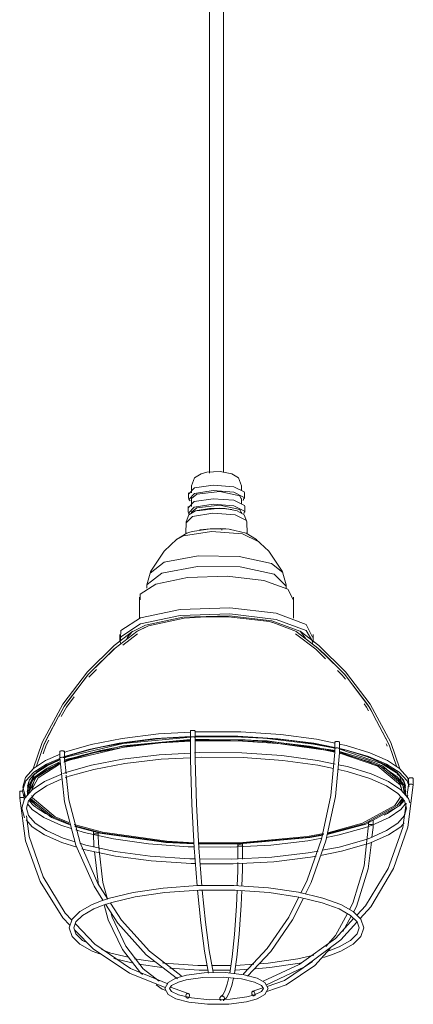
# Model space of a CAD drawing. Header units: millimetres. Extents: x 2868 to 10853, y -1210 to 7822.
# Tile 3 of 21: x 6384 to 6553, y -978 to -555. Entities that reach past the tile are written whole.
import ezdxf

# ---------------------------------------------------------------- set-up
doc = ezdxf.new("R2010")
doc.units = ezdxf.units.MM
doc.layers.add('E-LITE-EQPM', color=7, linetype='Continuous', lineweight=20)

# ---------------------------------------------------------------- blocks, each defined once
blk = doc.blocks.new('62802-7L - 64314-44-7L SAMBA Black_ribbon beige pendant lamp ø450-7L-659210-00 Isometrico PDF')
at = {"layer": 'E-LITE-EQPM', "color": 253, "lineweight": 15, "true_color": 0xaaaaaa}
for p, q in [((3209.38, 294.35), (3209.38, -750.1)), ((3215.38, -749.86), (3215.38, 294.35)), ((3200.45, -758.98), (3202.91, -756.51)), ((3201.62, -755.57), (3201.62, -758.57)), ((3223.13, -757.59), (3223.13, -755.57)), ((3200.36, -758.57), (3200.36, -760.97)), ((3201.62, -761), (3203.91, -759.12)), ((3224.4, -760.97), (3224.4, -758.57)), ((3200.29, -764.45), (3200.29, -766.84)), ((3200.38, -764.86), (3202.85, -762.37)), ((3201.62, -760.97), (3201.62, -764.45)), ((3201.62, -766.87), (3203.91, -765)), ((3223.13, -763.42), (3223.13, -760.97)), ((3224.47, -766.84), (3224.47, -764.45)), ((3202.13, -768.68), (3199.47, -771.35)), ((3201.62, -766.84), (3201.62, -767.49)), ((3223.13, -767.4), (3223.13, -766.84)), ((3199.37, -770.89), (3199.27, -776.21)), ((3225.49, -776.14), (3225.39, -770.89)), ((3195.05, -778.81), (3198.21, -777.07)), ((3214.54, -774.48), (3214.79, -774.47)), ((3218.55, -774.34), (3219.01, -774.41)), ((3183.95, -793.01), (3189.97, -788.42)), ((3182.57, -798.04), (3184.26, -792.1)), ((3188.89, -793.04), (3182.59, -797.87)), ((3242.19, -798.04), (3240.5, -792.1)), ((3182.57, -798.04), (3182.57, -798.16)), ((3182.57, -798.16), (3182.57, -799.54)), ((3242.19, -799.56), (3242.19, -798.16)), ((3179.33, -803.42), (3179.33, -812.44)), ((3245.43, -812.42), (3245.43, -803.42)), ((3176.22, -818.24), (3181.99, -815.37)), ((3170.95, -819.36), (3170.95, -821.99)), ((3253.81, -821.99), (3253.81, -819.36)), ((3201.17, -860.82), (3201.17, -863.57)), ((3201.25, -860.93), (3201.18, -860.86)), ((3203.17, -863.57), (3203.17, -860.82)), ((3201.17, -863.57), (3201.18, -863.61)), ((3224.61, -864.68), (3229.97, -864.96)), ((3230.04, -864.97), (3224.67, -864.69)), ((3263.12, -865.62), (3263.12, -868.35)), ((3265.12, -868.38), (3265.12, -865.62)), ((3145.2, -869.64), (3145.2, -872.4)), ((3147.13, -869.98), (3147.42, -869.87)), ((3147.2, -872.36), (3147.2, -869.64)), ((3162.64, -869.21), (3170, -867.78)), ((3170.07, -867.77), (3162.87, -869.18)), ((3252.28, -867.37), (3261.09, -868.99)), ((3261.11, -869), (3252.3, -867.38)), ((3263.12, -868.35), (3263.12, -868.35)), ((3265.11, -868.41), (3265.12, -868.38)), ((3140.9, -874.88), (3145.03, -873.04)), ((3145.2, -872.4), (3145.21, -872.43)), ((3147.25, -871.78), (3146.8, -871.97)), ((3146.98, -874.27), (3149.8, -873.2)), ((3149, -873.03), (3147, -873.78)), ((3147.05, -873.75), (3149, -873.03)), ((3148.02, -873.02), (3147.06, -873.38)), ((3147.12, -872.11), (3148.09, -871.76)), ((3147.9, -879.27), (3147.2, -872.36)), ((3147.23, -873.92), (3147.93, -873.66)), ((3153.55, -871.56), (3149, -873.03)), ((3149, -873.03), (3153.35, -871.6)), ((3282.48, -875.39), (3277.13, -873.18)), ((3146.55, -879.07), (3147.05, -878.89)), ((3293.02, -884.08), (3284.29, -876.3)), ((3132.86, -882.21), (3131.41, -885.14)), ((3132.1, -885.33), (3133.1, -882.32)), ((3132.1, -885.33), (3132.96, -882.75)), ((3133.13, -885.34), (3134.18, -882.2)), ((3147.42, -880.88), (3147.72, -880.77)), ((3291.63, -885.34), (3290.58, -882.2)), ((3292.66, -885.33), (3291.62, -882.22)), ((3292.66, -885.33), (3291.78, -882.69)), ((3293.44, -884.31), (3293.03, -883.1)), ((3294.76, -881.2), (3294.76, -883.92)), ((3296.76, -883.98), (3296.76, -881.2)), ((3128, -886.89), (3128, -889.66)), ((3128.88, -886.61), (3129.14, -886.61)), ((3129.35, -884.89), (3129.54, -885.56)), ((3131.32, -884.31), (3131.56, -883.6)), ((3294.76, -883.92), (3294.06, -889.16)), ((3294.76, -883.92), (3294.76, -883.92)), ((3295.64, -883.67), (3295.39, -883.69)), ((3296.76, -883.98), (3296.76, -883.98)), ((3128, -889.66), (3128, -889.69)), ((3129.14, -889.35), (3128.88, -889.36)), ((3129.39, -889.37), (3129.14, -889.35)), ((3130, -889.61), (3130, -889.36)), ((3130.06, -890.15), (3130, -889.61)), ((3128.88, -893.98), (3130.06, -898.14)), ((3259.83, -905.19), (3276.38, -900.76)), ((3259.86, -904.91), (3275.76, -900.63)), ((3275.76, -900.63), (3260.06, -904.88)), ((3274.96, -900.45), (3260.11, -904.51)), ((3277.56, -901.18), (3276.84, -907.85)), ((3279.56, -901.22), (3279.56, -900.92)), ((3279.56, -901.22), (3279.56, -901.22)), ((3159.64, -905.24), (3159.64, -905.27)), ((3161.84, -926.95), (3160.1, -912.52)), ((3221.52, -915.83), (3221.58, -910.48)), ((3223.52, -915.78), (3223.58, -910.39)), ((3266.52, -946.94), (3270.16, -940.33)), ((3260.3, -955.27), (3260.98, -955.04)), ((3168.42, -958.52), (3176.08, -960.34)), ((3177.15, -958.56), (3185.93, -959.87)), ((3258.27, -958.04), (3261.65, -956.93)), ((3179.03, -960.87), (3188.9, -962.31)), ((3210.37, -961.49), (3218.61, -961.5)), ((3210.76, -963.5), (3218.32, -963.48)), ((3220.59, -961.45), (3228.32, -960.92)), ((3210.91, -964.29), (3210.92, -964.34)), ((3200.19, -973.5), (3192.66, -970.83)), ((3232.3, -971.08), (3227.99, -972.55)), ((3199.85, -975.47), (3199.23, -975.25)), ((3228.38, -974.51), (3229.04, -974.28))]:
    blk.add_line(p, q, dxfattribs=at)
at = {"layer": 'E-LITE-EQPM', "color": 7, "lineweight": 15, "true_color": 0xfdfdfd}
for p, q in [((3183.28, -815.65), (3178.14, -818.17)), ((3178.21, -818.08), (3183.28, -815.65)), ((3207.98, -811.77), (3217.49, -811.8)), ((3217.49, -811.8), (3207.99, -811.79)), ((3246.64, -818.13), (3236.53, -814.2)), ((3236.58, -814.21), (3246.64, -818.13)), ((3172.16, -823.91), (3178.49, -819.1)), ((3248.28, -819.39), (3246.55, -818.08)), ((3248.2, -818), (3250.89, -821.37)), ((3171.33, -823.38), (3171.08, -822.61)), ((3253.72, -822.63), (3253.4, -823.6)), ((3158.59, -835.29), (3168.21, -825.83)), ((3265.27, -834.4), (3260.32, -829.54)), ((3150.28, -845.94), (3156.87, -837.18)), ((3276.78, -848.98), (3268.6, -838.12)), ((3144.76, -854.52), (3146.13, -851.93)), ((3279.67, -853.89), (3278.55, -851.77)), ((3139.53, -864.39), (3144.7, -854.63)), ((3144.76, -854.52), (3144.88, -854.28)), ((3286.19, -866.19), (3279.75, -854.04)), ((3170.71, -866.29), (3162.84, -867.8)), ((3183.59, -866.21), (3192.89, -865.38)), ((3193.02, -865.37), (3201.17, -864.93)), ((3223.09, -863.45), (3203.08, -863.39)), ((3224.67, -864.69), (3203.16, -864.57)), ((3203.18, -864.57), (3224.61, -864.68)), ((3203.18, -864.85), (3208.29, -864.73)), ((3219, -863.22), (3212.63, -863.17)), ((3234.71, -864.03), (3230.94, -863.77)), ((3250.59, -865.8), (3246.58, -865.26)), ((3135.24, -875.89), (3137.16, -870.11)), ((3157.84, -868.93), (3150.31, -871.05)), ((3153.35, -871.6), (3162.64, -869.21)), ((3162.87, -869.18), (3153.55, -871.56)), ((3263.21, -868.11), (3258.04, -867.01)), ((3265.44, -868.58), (3265.1, -868.51)), ((3277.13, -873.18), (3265.16, -869.63)), ((3289.53, -875.92), (3286.63, -867.21)), ((3144.88, -873.3), (3139.8, -875.72)), ((3144.93, -874.24), (3139.87, -876.65)), ((3148.37, -871.93), (3147.2, -872.37)), ((3148.38, -872.89), (3148.02, -873.02)), ((3139.74, -875.75), (3135.4, -878.63)), ((3291.51, -880.76), (3289.76, -879)), ((3131.63, -883.4), (3132.18, -881.79)), ((3132.96, -882.75), (3133.07, -882.41)), ((3133.26, -881.83), (3133.72, -880.46)), ((3133.26, -881.83), (3133.72, -880.46)), ((3291.78, -882.69), (3291.18, -880.87)), ((3291.62, -882.22), (3291.18, -880.87)), ((3293.03, -883.12), (3291.66, -880.94)), ((3292.58, -881.77), (3292.49, -881.51)), ((3293.41, -884.89), (3292.52, -881.79)), ((3293.03, -883.1), (3292.6, -881.85)), ((3293.36, -887.55), (3293.04, -883.14)), ((3129.54, -885.56), (3130.52, -888.99)), ((3129.61, -886.67), (3129.8, -886.72)), ((3130, -889.06), (3130, -887.21)), ((3131.41, -885.14), (3131.36, -888.47)), ((3131.42, -885.14), (3132.09, -887.47)), ((3293.41, -884.89), (3292.73, -887.26)), ((3293.42, -888.22), (3293.02, -884.08)), ((3130.53, -889.03), (3130.83, -889.37)), ((3290.84, -891.75), (3292.4, -889.75)), ((3292.8, -890.66), (3290.96, -892.76)), ((3294.36, -888.55), (3294.23, -889.03)), ((3290.4, -892.18), (3290.61, -891.98)), ((3277.56, -899.92), (3277.56, -900.92)), ((3278.16, -899.6), (3277.81, -899.73)), ((3279.56, -900.92), (3279.56, -899.13)), ((3159.64, -903.63), (3159.64, -903.86)), ((3159.64, -903.93), (3159.64, -905.1)), ((3161.64, -904.45), (3161.64, -904.16)), ((3161.64, -905.21), (3161.64, -904.46)), ((3278.44, -900.91), (3278.18, -900.92)), ((3278.7, -900.91), (3278.44, -900.91)), ((3278.95, -900.94), (3278.7, -900.91)), ((3279.17, -900.98), (3278.95, -900.94)), ((3279.36, -901.04), (3279.17, -900.98)), ((3160.52, -904.93), (3160.26, -904.95)), ((3160.78, -904.92), (3160.52, -904.93)), ((3161.03, -904.94), (3160.78, -904.92)), ((3161.65, -905.67), (3161.64, -905.21)), ((3161.64, -905.21), (3161.64, -905.21)), ((3221.58, -910.42), (3221.59, -910.01)), ((3221.59, -909.39), (3221.59, -910.01)), ((3222.47, -909.71), (3222.21, -909.73)), ((3222.73, -909.71), (3222.5, -909.71)), ((3222.98, -909.74), (3222.73, -909.71)), ((3223.58, -910.39), (3223.59, -910.02)), ((3223.59, -910.02), (3223.59, -909.35))]:
    blk.add_line(p, q, dxfattribs=at)
at = {"layer": 'E-LITE-EQPM', "color": 7, "lineweight": 15, "true_color": 0xfefefe}
for p, q in [((3232.24, -863.93), (3223.09, -863.45)), ((3277.12, -871.96), (3273.53, -870.84)), ((3133.1, -882.32), (3133.26, -881.83)), ((3133.15, -882.17), (3133.26, -881.83)), ((3133.76, -880.34), (3134.11, -879.29)), ((3133.76, -880.34), (3134.11, -879.29)), ((3291.14, -880.76), (3290.75, -879.6)), ((3291.14, -880.76), (3290.75, -879.6)), ((3132.38, -889.81), (3135.25, -892.94))]:
    blk.add_line(p, q, dxfattribs=at)
at = {"layer": 'E-LITE-EQPM', "color": 253, "lineweight": 15, "true_color": 0xaaaaaa}
for points in [[(3201.62, -755.57, 0), (3202.98, -752.18, 0), (3205.74, -750.43, 0), (3205.87, -750.38, 0)], [(3223.13, -755.57, 0), (3221.78, -752.18, 0), (3219.02, -750.43, 0), (3213.95, -749.49, 0), (3208.27, -749.77, 0), (3205.87, -750.38, 0)], [(3202.91, -756.51, 0), (3210.92, -755.25, 0), (3219.78, -755.94, 0), (3224.31, -758.17, 0), (3224.4, -758.57, 0)], [(3201.04, -762.02, 0), (3200.45, -761.38, 0), (3202.91, -758.91, 0)], [(3202.91, -758.91, 0), (3210.92, -757.65, 0), (3219.78, -758.33, 0), (3224.31, -760.56, 0), (3223.86, -761.85, 0)], [(3203.91, -759.12, 0), (3213.88, -758, 0), (3222.35, -759.85, 0), (3223.03, -761.39, 0)], [(3200.75, -767.73, 0), (3200.38, -767.25, 0), (3202.85, -764.77, 0)], [(3202.85, -762.37, 0), (3210.91, -761.1, 0), (3219.83, -761.79, 0), (3224.38, -764.04, 0), (3224.47, -764.45, 0)], [(3202.85, -764.77, 0), (3210.91, -763.5, 0), (3219.83, -764.19, 0), (3224.38, -766.43, 0), (3224.08, -767.59, 0)], [(3203.91, -765, 0), (3213.88, -763.88, 0), (3222.35, -765.72, 0), (3223.03, -767.26, 0)], [(3199.38, -771, 0), (3200.54, -768.01, 0), (3203.34, -766.38, 0)], [(3225.38, -771, 0), (3225.29, -770.47, 0), (3220.39, -768.06, 0), (3210.8, -767.31, 0), (3202.13, -768.68, 0)], [(3225.38, -771, 0), (3224.22, -768.01, 0), (3221.18, -766.3, 0), (3216.03, -765.3, 0), (3209.4, -765.24, 0), (3204.11, -766.14, 0), (3203.34, -766.38, 0)], [(3203.91, -766.3, 0), (3213.88, -765.17, 0), (3219, -765.78, 0)], [(3195.23, -778.65, 0), (3199.68, -775.96, 0), (3200.48, -775.66, 0)], [(3198.21, -777.07, 0), (3210.19, -775.18, 0), (3223.46, -776.21, 0), (3230.19, -779.47, 0)], [(3229.53, -778.65, 0), (3225.08, -775.96, 0), (3217.88, -774.23, 0), (3209.77, -773.98, 0), (3201.95, -775.19, 0), (3200.48, -775.66, 0)], [(3204.9, -774.56, 0), (3205.42, -774.47, 0), (3209.65, -773.99, 0), (3214.21, -773.95, 0), (3216.45, -774.09, 0)], [(3184.21, -792.2, 0), (3189.93, -783.69, 0), (3195.44, -778.47, 0)], [(3240.55, -792.2, 0), (3234.83, -783.69, 0), (3229.31, -778.47, 0)], [(3189.97, -788.42, 0), (3204.55, -785.68, 0), (3222.12, -785.85, 0), (3235.97, -788.87, 0), (3240.76, -792.78, 0)], [(3242.17, -798.45, 0), (3237.1, -793.52, 0), (3222.59, -790.36, 0), (3204.17, -790.18, 0), (3188.89, -793.04, 0)], [(3245.24, -804.39, 0), (3243.02, -799.97, 0), (3232.73, -796.17, 0), (3216.99, -794.31, 0), (3200.01, -794.88, 0), (3186.35, -797.75, 0)], [(3186.35, -797.75, 0), (3179.66, -802.13, 0), (3179.58, -804.54, 0)], [(3179.74, -812.25, 0), (3196.87, -808.66, 0), (3218.16, -807.93, 0), (3237.9, -810.27, 0), (3250.8, -815.04, 0), (3253.57, -820.59, 0)], [(3179.74, -814.88, 0), (3196.87, -811.29, 0), (3218.16, -810.56, 0), (3237.9, -812.9, 0), (3250.8, -817.67, 0), (3253.73, -822.58, 0)], [(3181.99, -815.37, 0), (3197.94, -812.02, 0), (3217.76, -811.35, 0), (3236.14, -813.52, 0), (3248.15, -817.96, 0), (3248.2, -818, 0)], [(3171.06, -822.53, 0), (3171.36, -820.38, 0), (3179.74, -814.88, 0)], [(3171.26, -820.76, 0), (3171.36, -817.75, 0), (3179.74, -812.25, 0)], [(3133.77, -877.09, 0), (3137.65, -865.69, 0), (3146.46, -849.28, 0), (3157, -835.41, 0), (3168.5, -824.19, 0), (3176.56, -818, 0)], [(3168.3, -825.74, 0), (3168.86, -825.2, 0), (3178.21, -818.08, 0)], [(3260.32, -829.54, 0), (3255.9, -825.2, 0), (3246.55, -818.08, 0)], [(3290.97, -877.03, 0), (3287.11, -865.69, 0), (3278.3, -849.28, 0), (3267.76, -835.41, 0), (3256.26, -824.19, 0), (3248.2, -818, 0)], [(3258.63, -827.88, 0), (3255.9, -825.2, 0), (3248.28, -819.39, 0)], [(3156.87, -837.18, 0), (3157.43, -836.43, 0), (3158.59, -835.29, 0)], [(3268.6, -838.12, 0), (3267.33, -836.43, 0), (3265.27, -834.4, 0)], [(3144.88, -854.28, 0), (3146.99, -850.31, 0), (3150.28, -845.94, 0)], [(3146.13, -851.93, 0), (3146.99, -850.31, 0), (3148.34, -848.51, 0)], [(3278.55, -851.77, 0), (3277.77, -850.31, 0), (3276.78, -848.98, 0)], [(3201.25, -861.34, 0), (3187.51, -862.11, 0), (3171.9, -864.01, 0), (3158.69, -866.59, 0), (3148.16, -869.61, 0), (3147.42, -869.87, 0)], [(3201.18, -860.86, 0), (3201.18, -860.79, 0), (3201.25, -860.72, 0), (3201.38, -860.65, 0), (3201.57, -860.6, 0), (3201.8, -860.57, 0), (3202.05, -860.55, 0), (3202.31, -860.55, 0), (3202.56, -860.57, 0), (3202.79, -860.6, 0), (3202.97, -860.66, 0), (3203.1, -860.72, 0), (3203.17, -860.79, 0)], [(3203.17, -860.79, 0), (3203.16, -860.86, 0), (3203.09, -860.93, 0)], [(3263.2, -866.06, 0), (3255.22, -864.39, 0), (3239.93, -862.36, 0), (3222.81, -861.23, 0), (3204.84, -861.14, 0), (3203.1, -861.24, 0)], [(3137.16, -870.11, 0), (3138.29, -866.72, 0), (3139.53, -864.39, 0)], [(3147.25, -871.78, 0), (3157.63, -868.71, 0), (3170.71, -866.07, 0), (3186.21, -864.11, 0), (3201.27, -863.19, 0)], [(3201.2, -865.24, 0), (3188.49, -865.91, 0), (3172.89, -867.75, 0), (3159.7, -870.26, 0), (3149.23, -873.21, 0), (3147.93, -873.66, 0)], [(3149.8, -873.2, 0), (3173.29, -867.57, 0), (3183.59, -866.21, 0)], [(3201.26, -863.35, 0), (3188.34, -864.05, 0), (3172.79, -865.89, 0), (3170.71, -866.29, 0)], [(3204.02, -927.32, 0), (3202.77, -910.94, 0), (3201.8, -892.17, 0), (3201.26, -873.03, 0), (3201.17, -863.57, 0)], [(3203.17, -863.54, 0), (3203.1, -863.47, 0), (3202.97, -863.42, 0), (3202.79, -863.37, 0), (3202.56, -863.34, 0), (3202.31, -863.32, 0), (3202.05, -863.32, 0), (3201.8, -863.34, 0), (3201.57, -863.37, 0), (3201.38, -863.42, 0), (3201.25, -863.48, 0), (3201.18, -863.54, 0)], [(3203.08, -863.08, 0), (3203.48, -863.06, 0), (3221.49, -863.06, 0), (3238.73, -864.13, 0), (3254.18, -866.09, 0), (3263.06, -867.88, 0)], [(3212.63, -863.17, 0), (3205.58, -863.12, 0), (3203.09, -863.26, 0)], [(3206.02, -927.26, 0), (3204.77, -910.92, 0), (3203.8, -892.21, 0), (3203.27, -873.11, 0), (3203.17, -863.57, 0)], [(3263.06, -869.94, 0), (3255.62, -868.36, 0), (3240.57, -866.32, 0), (3223.63, -865.14, 0), (3205.77, -865, 0), (3203.19, -865.13, 0)], [(3208.29, -864.73, 0), (3233.64, -865.51, 0), (3261.31, -869.4, 0), (3263.2, -869.83, 0)], [(3230.94, -863.77, 0), (3223.42, -863.25, 0), (3219, -863.22, 0)], [(3246.58, -865.26, 0), (3240.36, -864.42, 0), (3234.71, -864.03, 0)], [(3258.04, -867.01, 0), (3255.41, -866.45, 0), (3250.59, -865.8, 0)], [(3263.2, -865.72, 0), (3263.13, -865.65, 0), (3263.13, -865.58, 0), (3263.2, -865.51, 0), (3263.34, -865.44, 0)], [(3263.34, -865.44, 0), (3263.52, -865.39, 0), (3263.75, -865.36, 0), (3264, -865.34, 0), (3264.26, -865.34, 0), (3264.51, -865.36, 0), (3264.74, -865.4, 0), (3264.92, -865.45, 0), (3265.05, -865.51, 0), (3265.12, -865.58, 0), (3265.11, -865.65, 0), (3265.04, -865.72, 0)], [(3294.8, -882.76, 0), (3294.23, -880.74, 0), (3290.9, -876.95, 0), (3285.67, -873.48, 0), (3278.16, -870.17, 0), (3268.05, -867.08, 0), (3265.05, -866.45, 0)], [(3286.63, -867.21, 0), (3286.47, -866.72, 0), (3286.19, -866.19, 0)], [(3145.27, -869.74, 0), (3145.21, -869.67, 0), (3145.21, -869.6, 0), (3145.28, -869.53, 0), (3145.41, -869.46, 0), (3145.6, -869.41, 0), (3145.83, -869.38, 0), (3146.08, -869.36, 0), (3146.34, -869.36, 0), (3146.59, -869.38, 0), (3146.82, -869.42, 0)], [(3146.82, -869.42, 0), (3147, -869.47, 0), (3147.13, -869.53, 0), (3147.19, -869.6, 0), (3147.19, -869.67, 0), (3147.12, -869.74, 0)], [(3201.39, -870.31, 0), (3187.85, -871.04, 0), (3172.12, -872.92, 0), (3158.79, -875.49, 0), (3148.14, -878.51, 0), (3147.05, -878.89, 0)], [(3162.84, -867.8, 0), (3159.66, -868.41, 0), (3157.84, -868.93, 0)], [(3263.24, -875, 0), (3255.71, -873.42, 0), (3240.42, -871.37, 0), (3223.27, -870.21, 0), (3205.26, -870.09, 0), (3202.97, -870.22, 0)], [(3248.53, -930.37, 0), (3251.22, -924.93, 0), (3257.37, -907.23, 0), (3261.4, -888.51, 0), (3263.09, -869.88, 0), (3263.12, -868.35, 0)], [(3250.55, -930.79, 0), (3253.03, -925.81, 0), (3259.25, -907.92, 0), (3263.35, -889.01, 0), (3265.08, -870.16, 0), (3265.12, -868.38, 0)], [(3263.34, -868.19, 0), (3263.2, -868.25, 0), (3263.13, -868.31, 0)], [(3264, -868.1, 0), (3263.75, -868.12, 0), (3263.52, -868.15, 0), (3263.34, -868.19, 0)], [(3265.12, -868.35, 0), (3265.05, -868.28, 0), (3264.92, -868.22, 0), (3264.74, -868.17, 0), (3264.51, -868.13, 0), (3264.26, -868.11, 0), (3264, -868.1, 0)], [(3293.62, -886.83, 0), (3292.73, -883.72, 0), (3289.9, -880.47, 0), (3285.07, -877.25, 0), (3277.93, -874.06, 0), (3268.15, -871.03, 0), (3264.98, -870.35, 0)], [(3265.12, -868.3, 0), (3267.19, -868.72, 0), (3277.5, -871.78, 0), (3285.21, -875.06, 0), (3290.65, -878.5, 0), (3294.19, -882.27, 0), (3294.97, -884.58, 0)], [(3292.79, -887.22, 0), (3292.24, -884.1, 0), (3282.42, -875.8, 0), (3265.16, -869.92, 0)], [(3265.21, -870.31, 0), (3281.53, -875.94, 0), (3291.22, -884.14, 0), (3291.79, -886.28, 0)], [(3265.22, -869.93, 0), (3282.42, -875.8, 0), (3292.24, -884.1, 0), (3292.82, -887.23, 0)], [(3273.53, -870.84, 0), (3267.94, -869.11, 0), (3265.44, -868.58, 0)], [(3145.23, -872.64, 0), (3139.55, -875.06, 0), (3134.1, -878.5, 0), (3130.57, -882.27, 0), (3129.15, -886.46, 0), (3130.06, -890.3, 0)], [(3129.35, -884.89, 0), (3130.53, -880.74, 0), (3133.85, -876.95, 0), (3139.09, -873.48, 0), (3145.28, -870.75, 0)], [(3131.14, -886.83, 0), (3132.03, -883.72, 0), (3134.86, -880.47, 0), (3139.69, -877.25, 0), (3145.38, -874.71, 0)], [(3131.93, -887.15, 0), (3134.86, -880.83, 0), (3145.06, -874.56, 0)], [(3144.97, -874.62, 0), (3134.86, -880.83, 0), (3131.96, -887.17, 0)], [(3145.2, -872.4, 0), (3147.14, -891.17, 0), (3152.1, -909.81, 0), (3159.88, -927.49, 0), (3163.68, -933.4, 0)], [(3146.08, -872.12, 0), (3145.83, -872.15, 0), (3145.6, -872.18, 0), (3145.41, -872.24, 0), (3145.28, -872.3, 0), (3145.21, -872.37, 0)], [(3146.82, -872.16, 0), (3146.59, -872.13, 0), (3146.34, -872.12, 0), (3146.08, -872.12, 0)], [(3147.19, -872.33, 0), (3147.13, -872.27, 0), (3147, -872.21, 0), (3146.82, -872.16, 0)], [(3201.24, -872.33, 0), (3188.67, -872.98, 0), (3173.01, -874.8, 0), (3159.75, -877.32, 0), (3149.21, -880.26, 0), (3147.72, -880.77, 0)], [(3150.31, -871.05, 0), (3149.24, -871.36, 0), (3148.09, -871.76, 0)], [(3262.62, -876.92, 0), (3255.89, -875.48, 0), (3240.84, -873.42, 0), (3223.88, -872.23, 0), (3206, -872.08, 0), (3203.23, -872.22, 0)], [(3278.32, -872.41, 0), (3277.72, -872.14, 0), (3277.12, -871.96, 0)], [(3132.98, -886.24, 0), (3135.84, -880.91, 0), (3145.07, -875.08, 0)], [(3293.88, -893.98, 0), (3292.99, -890.87, 0), (3290.16, -887.61, 0), (3285.33, -884.39, 0), (3278.2, -881.2, 0), (3268.42, -878.15, 0), (3264.52, -877.32, 0)], [(3295.24, -891.72, 0), (3294.7, -889.83, 0), (3291.38, -886.02, 0), (3286.14, -882.55, 0), (3278.64, -879.23, 0), (3268.53, -876.12, 0), (3264.61, -875.29, 0)], [(3128.88, -893.98, 0), (3130.06, -889.83, 0), (3133.38, -886.02, 0), (3138.62, -882.55, 0), (3145.63, -879.44, 0)], [(3130.88, -893.98, 0), (3131.77, -890.87, 0), (3134.6, -887.61, 0), (3139.43, -884.39, 0), (3145.82, -881.53, 0)], [(3165.8, -933, 0), (3161.54, -926.35, 0), (3153.89, -908.87, 0), (3149.04, -890.43, 0), (3147.95, -879.73, 0)], [(3294.84, -881.31, 0), (3294.77, -881.24, 0), (3294.77, -881.16, 0), (3294.84, -881.09, 0), (3294.97, -881.03, 0), (3295.16, -880.98, 0), (3295.39, -880.94, 0), (3295.64, -880.93, 0)], [(3295.64, -880.93, 0), (3295.9, -880.93, 0), (3296.15, -880.95, 0), (3296.38, -880.98, 0), (3296.56, -881.04, 0), (3296.69, -881.1, 0), (3296.76, -881.17, 0), (3296.75, -881.24, 0), (3296.68, -881.31, 0)], [(3128.07, -886.99, 0), (3128, -886.92, 0), (3128.01, -886.85, 0), (3128.08, -886.78, 0), (3128.21, -886.72, 0), (3128.4, -886.67, 0), (3128.62, -886.63, 0), (3128.88, -886.61, 0)], [(3273.96, -941.28, 0), (3278.52, -936.24, 0), (3288.24, -919.87, 0), (3294.41, -902.04, 0), (3296.76, -883.98, 0)], [(3295.39, -883.69, 0), (3295.16, -883.71, 0), (3294.98, -883.76, 0), (3294.84, -883.82, 0), (3294.77, -883.89, 0)], [(3296.76, -883.94, 0), (3296.69, -883.87, 0), (3296.56, -883.8, 0), (3296.38, -883.75, 0), (3296.15, -883.71, 0), (3295.9, -883.68, 0), (3295.64, -883.67, 0)], [(3128, -889.66, 0), (3130.46, -908.04, 0), (3136.73, -925.42, 0), (3146.55, -941.09, 0), (3149.53, -944.15, 0)], [(3128.87, -889.36, 0), (3128.62, -889.38, 0), (3128.4, -889.43, 0), (3128.21, -889.48, 0), (3128.08, -889.55, 0), (3128.01, -889.62, 0)], [(3129.99, -889.58, 0), (3129.92, -889.51, 0), (3129.8, -889.45, 0), (3129.61, -889.4, 0), (3129.39, -889.37, 0)], [(3132.09, -890.28, 0), (3141.65, -897.96, 0), (3149.45, -901.12, 0)], [(3132.6, -889.73, 0), (3142.34, -897.85, 0), (3149.25, -900.7, 0)], [(3149.25, -900.72, 0), (3142.34, -897.85, 0), (3132.6, -889.74, 0)], [(3149.02, -900.17, 0), (3143.23, -897.71, 0), (3133.54, -889.51, 0), (3133.19, -888.56, 0)], [(3293.71, -891.76, 0), (3292.31, -902.24, 0), (3286.05, -919.82, 0), (3276.26, -935.91, 0), (3272.69, -939.77, 0)], [(3291.44, -888.96, 0), (3288.92, -892.75, 0), (3274.96, -900.45, 0)], [(3292.23, -889.58, 0), (3289.9, -892.82, 0), (3275.76, -900.63, 0)], [(3275.76, -900.63, 0), (3289.9, -892.82, 0), (3292.18, -889.59, 0)], [(3276.38, -900.76, 0), (3290.66, -892.88, 0), (3292.66, -890.23, 0)], [(3130.88, -893.98, 0), (3131.77, -897.1, 0), (3134.6, -900.36, 0), (3139.43, -903.58, 0), (3146.56, -906.77, 0), (3151.84, -908.41, 0)], [(3131.27, -892.02, 0), (3133.3, -894.48, 0), (3138.37, -897.97, 0), (3145.68, -901.3, 0), (3150.07, -902.68, 0)], [(3293.88, -893.98, 0), (3292.99, -897.1, 0), (3290.16, -900.36, 0), (3285.33, -903.58, 0), (3278.2, -906.77, 0), (3277.04, -907.2, 0)], [(3293.32, -892.23, 0), (3291.46, -894.48, 0), (3286.39, -897.97, 0), (3279.08, -901.3, 0), (3277.51, -901.88, 0)], [(3130.82, -899.01, 0), (3133.38, -901.95, 0), (3138.62, -905.42, 0), (3146.12, -908.74, 0), (3152.56, -910.72, 0)], [(3150.37, -942.07, 0), (3147.51, -939.06, 0), (3138.01, -923.45, 0), (3132.08, -906.18, 0), (3130.96, -897.29, 0)], [(3202.61, -908.78, 0), (3191.12, -908.14, 0), (3163.45, -904.25, 0), (3151.36, -900.99, 0)], [(3202.63, -909.07, 0), (3190.85, -908.42, 0), (3162.82, -904.48, 0), (3151.58, -901.5, 0)], [(3151.61, -901.49, 0), (3162.82, -904.48, 0), (3190.85, -908.42, 0), (3202.59, -909.06, 0)], [(3151.65, -901.84, 0), (3162.34, -904.65, 0), (3190.64, -908.63, 0), (3202.6, -909.28, 0)], [(3152.09, -903.32, 0), (3155.57, -904.42, 0), (3168.17, -907.16, 0), (3183.28, -909.25, 0), (3200.29, -910.48, 0), (3202.77, -910.51, 0)], [(3259.51, -906.48, 0), (3265.04, -905.45, 0), (3275.84, -902.45, 0), (3277.51, -901.88, 0)], [(3292.81, -900.3, 0), (3291.38, -901.95, 0), (3286.14, -905.42, 0), (3278.64, -908.74, 0), (3277.71, -909.08, 0)], [(3279.04, -906.39, 0), (3279.53, -902.23, 0), (3279.56, -901.22, 0)], [(3279.55, -901.19, 0), (3279.49, -901.11, 0), (3279.36, -901.04, 0)], [(3159.89, -910.7, 0), (3159.8, -909.99, 0), (3159.64, -905.24, 0)], [(3162.07, -911.84, 0), (3161.76, -909.13, 0), (3161.65, -905.67, 0)], [(3258.29, -904.88, 0), (3251.47, -906.08, 0), (3222.03, -908.78, 0), (3204.63, -908.84, 0)], [(3204.63, -909.12, 0), (3222.16, -909.07, 0), (3251.97, -906.33, 0), (3258.05, -905.27, 0)], [(3258.2, -905.25, 0), (3251.97, -906.33, 0), (3222.16, -909.07, 0), (3204.65, -909.13, 0)], [(3204.65, -909.34, 0), (3222.25, -909.28, 0), (3252.36, -906.52, 0), (3257.98, -905.55, 0)], [(3204.77, -910.53, 0), (3218.26, -910.67, 0), (3235.72, -909.79, 0), (3251.55, -907.98, 0), (3257.5, -906.86, 0)], [(3257.73, -912.03, 0), (3265, -910.65, 0), (3275.55, -907.71, 0), (3277.04, -907.2, 0)], [(3276.84, -907.87, 0), (3275.67, -918.73, 0), (3270.88, -934.73, 0), (3269.44, -937.41, 0)], [(3271.14, -938.54, 0), (3272.46, -936.13, 0), (3277.46, -919.96, 0), (3278.79, -908.6, 0)], [(3153.77, -909.01, 0), (3156.34, -909.82, 0), (3168.87, -912.49, 0), (3183.92, -914.55, 0), (3200.88, -915.74, 0), (3203.13, -915.76, 0)], [(3154.61, -911.35, 0), (3156.23, -911.85, 0), (3169.05, -914.55, 0), (3184.34, -916.6, 0), (3201.49, -917.76, 0), (3203.26, -917.77, 0)], [(3165.6, -933.06, 0), (3163.68, -925.91, 0), (3162.1, -912.09, 0)], [(3205.12, -915.77, 0), (3218.76, -915.89, 0), (3236.09, -914.99, 0), (3251.74, -913.17, 0), (3255.94, -912.37, 0)], [(3256.96, -914.22, 0), (3265.97, -912.48, 0), (3276.62, -909.46, 0), (3277.71, -909.08, 0)], [(3205.25, -917.78, 0), (3219.5, -917.88, 0), (3236.91, -916.93, 0), (3252.64, -915.05, 0), (3255.17, -914.56, 0)], [(3221.24, -927.35, 0), (3221.46, -920.79, 0), (3221.5, -917.33, 0)], [(3223.24, -927.44, 0), (3223.47, -920.31, 0), (3223.5, -917.52, 0)], [(3275.5, -945.33, 0), (3274.3, -941.64, 0), (3270.92, -938.3, 0), (3265.63, -935.32, 0), (3257.93, -932.52, 0), (3247.57, -930.06, 0), (3234.66, -928.18, 0), (3219.83, -927.16, 0), (3204.18, -927.18, 0), (3189.44, -928.25, 0), (3176.68, -930.15, 0), (3166.49, -932.63, 0), (3163.11, -933.73, 0)], [(3273.5, -945.33, 0), (3272.65, -942.77, 0), (3269.82, -939.96, 0), (3264.96, -937.22, 0), (3257.65, -934.53, 0), (3247.62, -932.1, 0), (3234.99, -930.22, 0), (3220.37, -929.18, 0), (3204.87, -929.16, 0), (3190.22, -930.17, 0), (3177.55, -932.02, 0), (3167.48, -934.42, 0), (3163.78, -935.62, 0)], [(3208.96, -964.74, 0), (3207.3, -955.31, 0), (3205.64, -943.11, 0), (3204.19, -929.17, 0)], [(3210.92, -964.34, 0), (3209.28, -955.03, 0), (3207.63, -942.92, 0), (3206.19, -929.1, 0)], [(3218.08, -964.75, 0), (3219.15, -957.82, 0), (3220.15, -948.25, 0), (3220.96, -935.87, 0), (3221.18, -929.19, 0)], [(3220.08, -964.94, 0), (3221.17, -957.86, 0), (3222.17, -948.09, 0), (3222.97, -935.54, 0), (3223.18, -929.27, 0)], [(3149.26, -945.33, 0), (3150.46, -941.64, 0), (3153.84, -938.3, 0), (3159.13, -935.32, 0), (3163.11, -933.73, 0)], [(3224.07, -964.93, 0), (3234.16, -954.26, 0), (3243.34, -940.81, 0), (3247.57, -932.29, 0)], [(3225.7, -966.12, 0), (3235.69, -955.54, 0), (3245.03, -941.88, 0), (3249.65, -932.6, 0)], [(3151.26, -945.33, 0), (3152.11, -942.77, 0), (3154.94, -939.96, 0), (3159.8, -937.22, 0), (3163.78, -935.62, 0)], [(3180.66, -965.29, 0), (3179.78, -964.62, 0), (3172.01, -954.59, 0), (3165.98, -941.93, 0), (3164.18, -935.42, 0)], [(3164.85, -935.22, 0), (3170.1, -943.38, 0), (3182.29, -956.86, 0), (3195.62, -967.18, 0)], [(3197.11, -965.8, 0), (3183.64, -955.38, 0), (3171.62, -942.08, 0), (3166.93, -934.77, 0)], [(3187.77, -968.23, 0), (3180.94, -962.96, 0), (3173.48, -953.16, 0), (3167.66, -940.71, 0), (3167.28, -939.3, 0)], [(3271.32, -941.24, 0), (3263.34, -949.85, 0), (3247.84, -961.04, 0), (3232.41, -968.25, 0)], [(3268.52, -939.11, 0), (3263.4, -948.6, 0), (3259.27, -953.29, 0)], [(3149.26, -945.33, 0), (3150.46, -949.02, 0), (3153.84, -952.37, 0), (3159.13, -955.34, 0), (3162.16, -956.44, 0)], [(3151.26, -945.33, 0), (3152.11, -947.89, 0), (3154.94, -950.7, 0), (3156, -951.3, 0)], [(3151.61, -946.28, 0), (3159.52, -954.4, 0), (3175.08, -964.79, 0), (3190.32, -970.97, 0)], [(3191.53, -969.31, 0), (3175.47, -962.74, 0), (3160.18, -952.34, 0), (3151.9, -943.67, 0)], [(3233.78, -969.8, 0), (3250.13, -962.02, 0), (3265.63, -950.49, 0), (3272.54, -942.84, 0)], [(3273.5, -945.33, 0), (3272.65, -947.89, 0), (3269.82, -950.7, 0), (3264.96, -953.45, 0), (3260.98, -955.04, 0)], [(3275.5, -945.33, 0), (3274.3, -949.02, 0), (3270.92, -952.37, 0), (3265.63, -955.34, 0), (3261.65, -956.93, 0)], [(3163.05, -954.64, 0), (3167.11, -956.13, 0), (3174.57, -957.94, 0)], [(3233.95, -972.62, 0), (3242.29, -969.8, 0), (3254.57, -961.55, 0), (3261.14, -954.21, 0)], [(3230.87, -960.74, 0), (3234.54, -960.49, 0), (3247.21, -958.64, 0), (3254.12, -957, 0)], [(3189.29, -960.37, 0), (3189.77, -960.44, 0), (3204.38, -961.49, 0), (3208.4, -961.49, 0)], [(3192.44, -962.65, 0), (3204.93, -963.51, 0), (3208.75, -963.5, 0)], [(3220.29, -963.48, 0), (3220.57, -963.48, 0), (3226.06, -963.08, 0)], [(3229.03, -962.87, 0), (3235.32, -962.41, 0), (3248.08, -960.51, 0), (3249.05, -960.27, 0)], [(3253.52, -959.82, 0), (3241.52, -967.95, 0), (3234.14, -970.46, 0)], [(3190.19, -971.34, 0), (3191.6, -968.74, 0), (3194.93, -966.92, 0), (3195.35, -966.77, 0)], [(3234.57, -971.34, 0), (3233.16, -968.74, 0), (3229.83, -966.92, 0), (3224.19, -965.43, 0), (3216.19, -964.54, 0), (3207.11, -964.63, 0), (3199.51, -965.63, 0), (3195.35, -966.77, 0)], [(3232.57, -971.34, 0), (3231.61, -970.07, 0), (3228.63, -968.62, 0), (3223.14, -967.27, 0), (3215.25, -966.5, 0), (3206.47, -966.68, 0), (3199.42, -967.7, 0), (3196.02, -968.65, 0)], [(3197.1, -965.79, 0), (3197.19, -965.88, 0), (3197.24, -966.03, 0), (3197.24, -966.21, 0)], [(3214.44, -974.7, 0), (3215.09, -974.11, 0), (3215.98, -972.5, 0), (3216.99, -969.54, 0), (3217.66, -966.62, 0)], [(3215.19, -976.56, 0), (3216.69, -975.31, 0), (3217.82, -973.26, 0), (3218.93, -970.01, 0), (3219.64, -966.9, 0)], [(3223.95, -965.51, 0), (3223.92, -965.3, 0), (3223.96, -965.12, 0), (3224.04, -964.97, 0), (3224.07, -964.94, 0)], [(3190.71, -972.26, 0), (3189.08, -971.69, 0), (3186.58, -969.79, 0)], [(3190.19, -971.34, 0), (3191.6, -973.95, 0), (3194.93, -975.77, 0), (3200.57, -977.26, 0), (3208.57, -978.15, 0), (3217.65, -978.06, 0), (3225.24, -977.05, 0), (3229.41, -975.92, 0)], [(3192.19, -971.34, 0), (3193.15, -970.07, 0), (3196.02, -968.65, 0)], [(3192.19, -971.34, 0), (3193.15, -972.62, 0), (3196.13, -974.07, 0), (3201.62, -975.41, 0), (3209.51, -976.19, 0), (3218.29, -976.01, 0), (3225.34, -974.99, 0), (3228.73, -974.04, 0)], [(3232.57, -971.34, 0), (3231.61, -972.62, 0), (3228.73, -974.04, 0)], [(3234.57, -971.34, 0), (3233.16, -973.95, 0), (3229.83, -975.77, 0), (3229.41, -975.92, 0)], [(3199.23, -974.32, 0), (3199.21, -974.57, 0), (3199.24, -974.83, 0), (3199.33, -975.06, 0), (3199.46, -975.25, 0)], [(3200.81, -974.66, 0), (3200.83, -974.4, 0), (3200.8, -974.15, 0), (3200.72, -973.91, 0), (3200.59, -973.72, 0), (3200.42, -973.58, 0), (3200.22, -973.51, 0), (3200.01, -973.5, 0), (3199.8, -973.55, 0), (3199.61, -973.67, 0), (3199.44, -973.85, 0), (3199.31, -974.07, 0), (3199.23, -974.32, 0)], [(3199.82, -975.47, 0), (3200.04, -975.48, 0), (3200.25, -975.42, 0), (3200.44, -975.3, 0), (3200.61, -975.13, 0), (3200.73, -974.91, 0), (3200.81, -974.66, 0)], [(3215.81, -975.6, 0), (3215.77, -975.34, 0), (3215.66, -975.1, 0), (3215.49, -974.9, 0), (3215.28, -974.75, 0), (3215.04, -974.66, 0), (3214.78, -974.63, 0), (3214.52, -974.68, 0), (3214.29, -974.78, 0), (3214.09, -974.95, 0), (3213.94, -975.16, 0), (3213.85, -975.41, 0), (3213.82, -975.66, 0)], [(3213.82, -975.66, 0), (3213.87, -975.92, 0), (3213.98, -976.16, 0), (3214.14, -976.36, 0), (3214.35, -976.51, 0)], [(3215.19, -976.56, 0), (3215.35, -976.48, 0), (3215.55, -976.31, 0), (3215.7, -976.1, 0), (3215.79, -975.86, 0), (3215.81, -975.6, 0)], [(3228.8, -973.31, 0), (3228.71, -973.07, 0), (3228.59, -972.85, 0), (3228.44, -972.69, 0), (3228.27, -972.58, 0), (3228.1, -972.54, 0), (3227.93, -972.56, 0), (3227.78, -972.65, 0), (3227.66, -972.8, 0), (3227.57, -973, 0), (3227.52, -973.23, 0), (3227.52, -973.49, 0), (3227.57, -973.75, 0)], [(3227.57, -973.75, 0), (3227.65, -973.99, 0), (3227.78, -974.2, 0), (3227.93, -974.36, 0), (3228.09, -974.47, 0), (3228.27, -974.52, 0), (3228.38, -974.51, 0)], [(3228.44, -974.49, 0), (3228.59, -974.4, 0), (3228.71, -974.25, 0), (3228.8, -974.05, 0), (3228.84, -973.82, 0), (3228.84, -973.56, 0), (3228.8, -973.31, 0)]]:
    blk.add_polyline3d(points, dxfattribs=at)
at = {"layer": 'E-LITE-EQPM', "color": 7, "lineweight": 15, "true_color": 0xfdfdfd}
for points in [[(3183.28, -815.65, 0), (3198.55, -812.45, 0), (3207.89, -811.77, 0)], [(3207.9, -811.79, 0), (3198.55, -812.45, 0), (3183.28, -815.65, 0)], [(3217.53, -811.8, 0), (3235.13, -813.88, 0), (3236.49, -814.19, 0)], [(3236.44, -814.18, 0), (3235.13, -813.88, 0), (3217.53, -811.8, 0)], [(3148.34, -848.51, 0), (3157.43, -836.43, 0), (3168.86, -825.2, 0), (3178.21, -818.08, 0)], [(3173.88, -821.32, 0), (3174.18, -820.49, 0), (3176.01, -818.4, 0)], [(3259.18, -829.83, 0), (3254.94, -825.69, 0), (3246.27, -819.1, 0)], [(3279.67, -853.89, 0), (3277.77, -850.31, 0), (3267.33, -836.43, 0), (3258.63, -827.88, 0)], [(3157.7, -837.78, 0), (3158.44, -836.8, 0), (3160.94, -834.36, 0)], [(3267.68, -838.59, 0), (3266.32, -836.8, 0), (3264.3, -834.83, 0)], [(3145.84, -854.63, 0), (3148.02, -850.55, 0), (3151.38, -846.12, 0)], [(3277.57, -852.11, 0), (3276.74, -850.55, 0), (3275.74, -849.23, 0)], [(3135.24, -875.89, 0), (3138.29, -866.72, 0), (3144.7, -854.63, 0)], [(3289.53, -875.92, 0), (3286.47, -866.72, 0), (3279.75, -854.04, 0)], [(3138.04, -870.67, 0), (3139.33, -866.84, 0), (3140.45, -864.74, 0)], [(3201.26, -863.45, 0), (3172.4, -866.17, 0), (3148.37, -871.93, 0)], [(3201.2, -864.42, 0), (3172.4, -867.13, 0), (3148.38, -872.89, 0)], [(3170, -867.78, 0), (3172.79, -867.32, 0), (3201.17, -864.64, 0)], [(3201.2, -864.64, 0), (3172.79, -867.32, 0), (3170.07, -867.77, 0)], [(3263.13, -869.16, 0), (3262.42, -869, 0), (3234.12, -865.03, 0), (3203.16, -864.35, 0)], [(3229.97, -864.96, 0), (3233.91, -865.24, 0), (3252.28, -867.37, 0)], [(3252.3, -867.38, 0), (3233.91, -865.24, 0), (3230.04, -864.97, 0)], [(3253.94, -866.43, 0), (3234.12, -864.06, 0), (3232.24, -863.93, 0)], [(3263.25, -868.22, 0), (3262.43, -868.04, 0), (3253.97, -866.44, 0)], [(3285.61, -867.36, 0), (3285.43, -866.84, 0), (3285.18, -866.36, 0)], [(3261.09, -868.99, 0), (3261.94, -869.17, 0), (3263.18, -869.45, 0)], [(3263.15, -869.44, 0), (3261.94, -869.17, 0), (3261.11, -869, 0)], [(3289.51, -878.79, 0), (3283.11, -874.73, 0), (3265.22, -868.68, 0)], [(3134.94, -878.69, 0), (3135.07, -878.54, 0), (3139.9, -875.32, 0), (3140.9, -874.88, 0)], [(3292.48, -881.74, 0), (3289.69, -878.54, 0), (3284.86, -875.32, 0), (3278.32, -872.41, 0)], [(3131.35, -884.89, 0), (3132.24, -881.79, 0), (3134.55, -879.14, 0)], [(3135.33, -878.69, 0), (3134.09, -879.81, 0), (3131.55, -888.17, 0)], [(3139.75, -876.72, 0), (3134.1, -880.77, 0), (3132.86, -882.21, 0)], [(3284.29, -876.3, 0), (3283.1, -875.69, 0), (3282.48, -875.39, 0)], [(3132.22, -890.96, 0), (3133.85, -892.83, 0), (3134.91, -893.52, 0)], [(3135.03, -893.6, 0), (3139.09, -896.29, 0), (3141.64, -897.42, 0)], [(3290.9, -892.83, 0), (3285.67, -896.29, 0), (3284.21, -896.93, 0)], [(3145.23, -899, 0), (3146.6, -899.6, 0), (3147.29, -899.81, 0)], [(3278.18, -900.92, 0), (3277.96, -900.96, 0), (3277.77, -901.01, 0), (3277.64, -901.07, 0), (3277.57, -901.14, 0)], [(3159.85, -905.05, 0), (3159.72, -905.12, 0), (3159.65, -905.2, 0)], [(3160.26, -904.95, 0), (3160.04, -904.99, 0), (3159.85, -905.05, 0)], [(3161.63, -905.17, 0), (3161.56, -905.1, 0), (3161.43, -905.03, 0), (3161.25, -904.98, 0)], [(3222.21, -909.73, 0), (3221.99, -909.77, 0), (3221.8, -909.82, 0), (3221.67, -909.89, 0), (3221.6, -909.97, 0)], [(3223.58, -909.98, 0), (3223.51, -909.9, 0), (3223.39, -909.83, 0), (3223.2, -909.78, 0), (3222.98, -909.74, 0)]]:
    blk.add_polyline3d(points, dxfattribs=at)

msp = doc.modelspace()

# ---------------------------------------------------------------- block references
at = {"layer": 'E-LITE-EQPM', "color": 253, "lineweight": 15, "true_color": 0xaaaaaa}
msp.add_blockref('62802-7L - 64314-44-7L SAMBA Black_ribbon beige pendant lamp ø450-7L-659210-00 Isometrico PDF', (3255.83, 0), dxfattribs=at)

doc.saveas('drawing.dxf')
